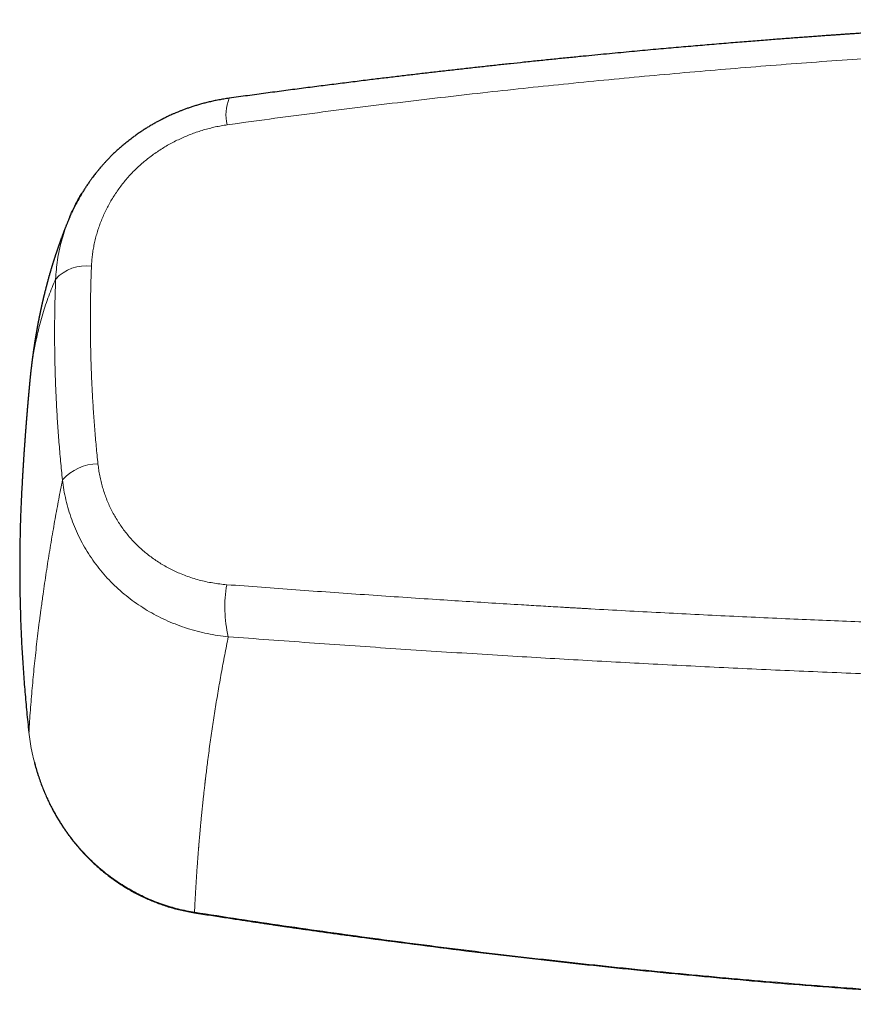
# Model space of a CAD drawing. Header units: millimetres. Extents: x 8 to 1267, y 12 to 1009.
# Tile 24 of 71: x 490 to 545, y 707 to 772. Entities that reach past the tile are written whole.
import ezdxf

# ---------------------------------------------------------------- set-up
doc = ezdxf.new("R2010")
doc.units = ezdxf.units.MM

msp = doc.modelspace()

# ---------------------------------------------------------------- linework, layer by layer
at = {"color": 7, "linetype": 'Continuous', "lineweight": 30}
msp.add_line((490.396, 748.272), (490.396, 748.276), dxfattribs=at)
at = {"color": 252, "linetype": 'Continuous', "lineweight": 0}
for centre, radius, start, end in [((506.233, 766.097), 2.814, 157.36611, 194.06399), ((494.124, 753.357), 2.708, 81.98623, 137.49058), ((494.945, 739.769), 3.173, 90.21645, 138.22893), ((512.058, 733.466), 8.71, 170.2893, 193.15217), ((501.215, 713.236), 0.12, 337.67341, 355.01203)]:
    msp.add_arc(centre, radius, start, end, dxfattribs=at)
at = {"color": 7, "linetype": 'Continuous', "lineweight": 30}
for points, knots in [([(562.462, 772.384), (562.143, 772.372), (561.206, 772.336), (559.996, 772.284), (558.831, 772.232), (558.012, 772.195), (557.203, 772.157), (556.412, 772.118), (555.647, 772.08), (554.906, 772.042), (554.19, 772.005), (553.494, 771.968), (552.831, 771.932), (552.2, 771.896), (551.601, 771.863), (551.02, 771.829), (550.456, 771.796), (549.91, 771.764), (549.381, 771.732), (548.854, 771.699), (548.33, 771.667), (547.809, 771.634), (547.31, 771.602), (546.833, 771.572), (546.447, 771.546), (546.147, 771.527), (545.928, 771.512), (545.715, 771.498), (545.507, 771.484), (545.303, 771.47), (545.095, 771.456), (544.868, 771.441), (544.616, 771.424), (544.339, 771.405), (544.043, 771.384), (543.728, 771.362), (543.394, 771.338), (543.042, 771.313), (542.67, 771.287), (542.28, 771.258), (541.872, 771.228), (541.447, 771.197), (541.006, 771.164), (540.55, 771.13), (540.076, 771.094), (539.577, 771.055), (539.054, 771.014), (538.505, 770.971), (537.937, 770.926), (537.349, 770.878), (536.742, 770.829), (536.116, 770.777), (535.489, 770.724), (534.862, 770.671), (534.237, 770.617), (533.596, 770.562), (532.939, 770.504), (532.265, 770.444), (531.576, 770.381), (530.87, 770.317), (530.147, 770.25), (529.409, 770.18), (528.655, 770.108), (527.884, 770.034), (527.05, 769.952), (526.148, 769.863), (525.178, 769.765), (524.186, 769.663), (523.225, 769.563), (522.296, 769.465), (521.402, 769.369), (520.492, 769.27), (519.566, 769.167), (518.624, 769.062), (517.685, 768.955), (516.749, 768.847), (515.818, 768.739), (514.872, 768.627), (513.913, 768.512), (512.9, 768.389), (511.835, 768.257), (510.714, 768.117), (509.577, 767.972), (508.422, 767.823), (507.249, 767.669), (506.06, 767.511), (504.853, 767.348), (504.044, 767.236), (503.636, 767.18)], [0, 0, 0, 0, 0.0161679, 0.0474315, 0.061288, 0.0752005, 0.088908, 0.1022667, 0.1152767, 0.1277147, 0.1398163, 0.1515813, 0.1630099, 0.1734365, 0.1835662, 0.1933992, 0.2029353, 0.2121746, 0.221117, 0.2297626, 0.2389299, 0.2477381, 0.256187, 0.2642769, 0.2720075, 0.2758052, 0.2795098, 0.2831213, 0.2866398, 0.2900652, 0.2935159, 0.2972235, 0.3016058, 0.3063063, 0.311325, 0.3166621, 0.3223173, 0.3282909, 0.3345827, 0.3411927, 0.348121, 0.3553676, 0.3627945, 0.3705284, 0.3785692, 0.386917, 0.3958952, 0.4052032, 0.4148411, 0.4248088, 0.4351064, 0.4457338, 0.456691, 0.4670248, 0.4776357, 0.4885237, 0.4996887, 0.5111309, 0.52285, 0.5348461, 0.5471193, 0.5596694, 0.5724964, 0.5856004, 0.5989812, 0.615107, 0.6316172, 0.6485119, 0.665791, 0.6807534, 0.6959926, 0.7115083, 0.7273006, 0.7433694, 0.7597147, 0.7753792, 0.7912893, 0.8074451, 0.8238465, 0.8404934, 0.8593624, 0.8785371, 0.8980175, 0.9178033, 0.9378946, 0.9582912, 0.978993, 1, 1, 1, 1]), ([(503.636, 767.18), (503.517, 767.163), (503.286, 767.129), (502.946, 767.069), (502.622, 767.004), (502.314, 766.934), (502.021, 766.861), (501.743, 766.786), (501.481, 766.709), (501.23, 766.631), (500.991, 766.551), (500.764, 766.471), (500.553, 766.393), (500.358, 766.317), (500.178, 766.244), (500.005, 766.171), (499.84, 766.098), (499.685, 766.028), (499.552, 765.966), (499.439, 765.912), (499.347, 765.867), (499.278, 765.833), (499.231, 765.809), (499.202, 765.794), (499.181, 765.783), (499.162, 765.773), (499.137, 765.76), (499.093, 765.738), (499.028, 765.704), (498.944, 765.659), (498.85, 765.608), (498.747, 765.552), (498.636, 765.489), (498.517, 765.42), (498.37, 765.334), (498.195, 765.227), (497.988, 765.096), (497.768, 764.952), (497.542, 764.796), (497.296, 764.619), (497.04, 764.427), (496.779, 764.22), (496.539, 764.02), (496.318, 763.827), (496.115, 763.643), (495.928, 763.465), (495.752, 763.292), (495.587, 763.123), (495.462, 762.99), (495.372, 762.892), (495.316, 762.83), (495.261, 762.768), (495.206, 762.707), (495.156, 762.649), (495.111, 762.597), (495.076, 762.556), (495.051, 762.527), (495.033, 762.505), (495.016, 762.485), (494.997, 762.462), (494.972, 762.432), (494.934, 762.386), (494.881, 762.321), (494.81, 762.233), (494.728, 762.128), (494.633, 762.005), (494.528, 761.865), (494.406, 761.697), (494.273, 761.506), (494.134, 761.298), (493.999, 761.089), (493.837, 760.825), (493.652, 760.506), (493.452, 760.13), (493.296, 759.816), (493.211, 759.626), (493.183, 759.563)], [0, 0, 0, 0, 0.02657, 0.052062, 0.076481, 0.099832, 0.122117, 0.143342, 0.163508, 0.182618, 0.201507, 0.219239, 0.235816, 0.251237, 0.265505, 0.278617, 0.292798, 0.305321, 0.316186, 0.325392, 0.332936, 0.33882, 0.342278, 0.344708, 0.34611, 0.347392, 0.349477, 0.352366, 0.358338, 0.365501, 0.373408, 0.382062, 0.391464, 0.401616, 0.41252, 0.429051, 0.447063, 0.466558, 0.487372, 0.507892, 0.533703, 0.558303, 0.581684, 0.60307, 0.623317, 0.642423, 0.660421, 0.677815, 0.694782, 0.70107, 0.707298, 0.713465, 0.719573, 0.725572, 0.730727, 0.73479, 0.737555, 0.739402, 0.741097, 0.743386, 0.746268, 0.749744, 0.756632, 0.765076, 0.775076, 0.78663, 0.799739, 0.814403, 0.83324, 0.852055, 0.870675, 0.889102, 0.921536, 0.953378, 0.984642, 1, 1, 1, 1]), ([(493.071, 759.322), (493.088, 759.365), (493.186, 759.606), (493.394, 760.032), (493.64, 760.504), (493.808, 760.776), (493.864, 760.866)], [0, 0, 0, 0, 0.082093, 0.450425, 0.818762, 1, 1, 1, 1]), ([(493.068, 759.323), (493.067, 759.321), (493.06, 759.303), (493.046, 759.27), (493.027, 759.225), (493.01, 759.186), (492.991, 759.141), (492.97, 759.09), (492.945, 759.029), (492.919, 758.966), (492.892, 758.901), (492.864, 758.831), (492.835, 758.76), (492.807, 758.689), (492.78, 758.622), (492.754, 758.557), (492.731, 758.497), (492.708, 758.44), (492.686, 758.384), (492.667, 758.333), (492.649, 758.286), (492.632, 758.244), (492.616, 758.2), (492.598, 758.154), (492.58, 758.106), (492.56, 758.053), (492.538, 757.993), (492.514, 757.929), (492.489, 757.862), (492.466, 757.8), (492.445, 757.742), (492.426, 757.687), (492.406, 757.633), (492.39, 757.587), (492.376, 757.548), (492.364, 757.514), (492.35, 757.476), (492.335, 757.434), (492.319, 757.387), (492.302, 757.339), (492.285, 757.29), (492.269, 757.242), (492.253, 757.197), (492.239, 757.157), (492.227, 757.121), (492.216, 757.088), (492.205, 757.057), (492.19, 757.013), (492.172, 756.959), (492.152, 756.898), (492.133, 756.84), (492.114, 756.783), (492.094, 756.722), (492.073, 756.659), (492.054, 756.598), (492.036, 756.542), (492.02, 756.493), (492.006, 756.449), (491.993, 756.407), (491.978, 756.361), (491.962, 756.309), (491.944, 756.252), (491.926, 756.195), (491.908, 756.136), (491.89, 756.075), (491.871, 756.013), (491.852, 755.951), (491.834, 755.89), (491.818, 755.835), (491.803, 755.786), (491.79, 755.742), (491.778, 755.699), (491.765, 755.656), (491.753, 755.613), (491.74, 755.571), (491.728, 755.527), (491.714, 755.479), (491.7, 755.428), (491.685, 755.374), (491.67, 755.321), (491.655, 755.269), (491.64, 755.216), (491.626, 755.163), (491.611, 755.108), (491.597, 755.057), (491.583, 755.005), (491.569, 754.953), (491.556, 754.903), (491.543, 754.855), (491.53, 754.806), (491.516, 754.753), (491.502, 754.7), (491.489, 754.649), (491.474, 754.592), (491.459, 754.532), (491.442, 754.466), (491.426, 754.402), (491.41, 754.339), (491.393, 754.271), (491.375, 754.198), (491.358, 754.128), (491.343, 754.066), (491.33, 754.013), (491.319, 753.965), (491.308, 753.921), (491.299, 753.88), (491.289, 753.84), (491.279, 753.798), (491.269, 753.755), (491.259, 753.709), (491.248, 753.66), (491.235, 753.606), (491.225, 753.56), (491.217, 753.524), (491.212, 753.501), (491.207, 753.483), (491.204, 753.466), (491.2, 753.45), (491.195, 753.429), (491.189, 753.402), (491.182, 753.37), (491.175, 753.337), (491.168, 753.307), (491.163, 753.28), (491.158, 753.257), (491.153, 753.234), (491.147, 753.21), (491.141, 753.183), (491.135, 753.154), (491.13, 753.128), (491.124, 753.103), (491.12, 753.081), (491.115, 753.057), (491.109, 753.032), (491.103, 753.003), (491.097, 752.972), (491.09, 752.94), (491.083, 752.906), (491.075, 752.869), (491.068, 752.831), (491.06, 752.793), (491.052, 752.755), (491.043, 752.713), (491.035, 752.672), (491.028, 752.634), (491.022, 752.606), (491.017, 752.583), (491.013, 752.562), (491.009, 752.54), (491.003, 752.513), (490.997, 752.48), (490.99, 752.444), (490.983, 752.409), (490.977, 752.377), (490.971, 752.348), (490.965, 752.317), (490.959, 752.282), (490.952, 752.246), (490.945, 752.212), (490.94, 752.182), (490.934, 752.152), (490.928, 752.121), (490.922, 752.089), (490.916, 752.055), (490.91, 752.02), (490.903, 751.982), (490.896, 751.946), (490.89, 751.912), (490.884, 751.88), (490.878, 751.848), (490.872, 751.812), (490.865, 751.773), (490.858, 751.734), (490.852, 751.7), (490.848, 751.673), (490.843, 751.649), (490.839, 751.623), (490.833, 751.59), (490.827, 751.555), (490.821, 751.522), (490.815, 751.487), (490.809, 751.449), (490.802, 751.405), (490.794, 751.36), (490.787, 751.316), (490.78, 751.273), (490.773, 751.23), (490.766, 751.19), (490.76, 751.153), (490.755, 751.12), (490.749, 751.084), (490.744, 751.05), (490.739, 751.017), (490.734, 750.987), (490.729, 750.958), (490.724, 750.927), (490.719, 750.894), (490.715, 750.863), (490.71, 750.835), (490.706, 750.809), (490.703, 750.788), (490.7, 750.771), (490.698, 750.753), (490.695, 750.732), (490.69, 750.704), (490.686, 750.671), (490.68, 750.638), (490.676, 750.605), (490.671, 750.576), (490.667, 750.548), (490.663, 750.521), (490.659, 750.492), (490.655, 750.46), (490.65, 750.429), (490.646, 750.402), (490.643, 750.379), (490.64, 750.357), (490.637, 750.334), (490.633, 750.309), (490.629, 750.28), (490.624, 750.242), (490.617, 750.195), (490.61, 750.141), (490.604, 750.098), (490.6, 750.066), (490.597, 750.042), (490.593, 750.016), (490.589, 749.987), (490.585, 749.957), (490.581, 749.927), (490.578, 749.9), (490.575, 749.879), (490.573, 749.862), (490.571, 749.846), (490.568, 749.829), (490.566, 749.808), (490.563, 749.783), (490.559, 749.756), (490.555, 749.722), (490.55, 749.685), (490.545, 749.646), (490.54, 749.607), (490.536, 749.569), (490.531, 749.53), (490.527, 749.495), (490.523, 749.462), (490.518, 749.425), (490.514, 749.386), (490.508, 749.342), (490.503, 749.297), (490.498, 749.252), (490.493, 749.208), (490.488, 749.164), (490.483, 749.122), (490.479, 749.08), (490.474, 749.037), (490.468, 748.989), (490.463, 748.938), (490.458, 748.888), (490.453, 748.841), (490.448, 748.799), (490.444, 748.758), (490.439, 748.716), (490.435, 748.668), (490.429, 748.618), (490.424, 748.568), (490.42, 748.524), (490.416, 748.486), (490.413, 748.452), (490.41, 748.417), (490.406, 748.379), (490.401, 748.332), (490.398, 748.295), (490.396, 748.276)], [0, 0, 0, 0, 0.000473, 0.005179, 0.009445, 0.013208, 0.016471, 0.022084, 0.027924, 0.033844, 0.039887, 0.046487, 0.053623, 0.060057, 0.066605, 0.072734, 0.078427, 0.083829, 0.088976, 0.094051, 0.09804, 0.102069, 0.10615, 0.110336, 0.1149, 0.119879, 0.125128, 0.131685, 0.138048, 0.1439, 0.14917, 0.154242, 0.159301, 0.164237, 0.167203, 0.17024, 0.173731, 0.177699, 0.182142, 0.186689, 0.191239, 0.195784, 0.200009, 0.20381, 0.207106, 0.209997, 0.212919, 0.215921, 0.222018, 0.228154, 0.232843, 0.238105, 0.243878, 0.24976, 0.255683, 0.26081, 0.265335, 0.269263, 0.273024, 0.276883, 0.282066, 0.287272, 0.292636, 0.297886, 0.303542, 0.309291, 0.315064, 0.320777, 0.326053, 0.330195, 0.334178, 0.338162, 0.34212, 0.345997, 0.349792, 0.353849, 0.358114, 0.362903, 0.367887, 0.372774, 0.377564, 0.382133, 0.387434, 0.392198, 0.396846, 0.401502, 0.406236, 0.411063, 0.415113, 0.419573, 0.424445, 0.429401, 0.434102, 0.438547, 0.444903, 0.45076, 0.456352, 0.461978, 0.468059, 0.474714, 0.48193, 0.486892, 0.491718, 0.496082, 0.499984, 0.503629, 0.507261, 0.510881, 0.514896, 0.519012, 0.523316, 0.528132, 0.533483, 0.535848, 0.537879, 0.539577, 0.540941, 0.542289, 0.544009, 0.546515, 0.549537, 0.552647, 0.555473, 0.557756, 0.559813, 0.56176, 0.56394, 0.566374, 0.569046, 0.571513, 0.573586, 0.575655, 0.577619, 0.579882, 0.582446, 0.585282, 0.588225, 0.59125, 0.594355, 0.598116, 0.601433, 0.604622, 0.608368, 0.612694, 0.615807, 0.618385, 0.620423, 0.621989, 0.623867, 0.626285, 0.629242, 0.632771, 0.635958, 0.638786, 0.641266, 0.64381, 0.647094, 0.650562, 0.653578, 0.656117, 0.65868, 0.661442, 0.664404, 0.667336, 0.6705, 0.673894, 0.677318, 0.680347, 0.682985, 0.685767, 0.688954, 0.692543, 0.696224, 0.699286, 0.7017, 0.703389, 0.705724, 0.708769, 0.712099, 0.715042, 0.717588, 0.72147, 0.725226, 0.729387, 0.73343, 0.736961, 0.740706, 0.744868, 0.747655, 0.750623, 0.753772, 0.756997, 0.759913, 0.762441, 0.764888, 0.767674, 0.770807, 0.773453, 0.776067, 0.778309, 0.780177, 0.781671, 0.782955, 0.784895, 0.787355, 0.790334, 0.793467, 0.79637, 0.798976, 0.801286, 0.803568, 0.806164, 0.809075, 0.811966, 0.814378, 0.816306, 0.818076, 0.820097, 0.822374, 0.824904, 0.827575, 0.832508, 0.837442, 0.841869, 0.843789, 0.845874, 0.848187, 0.850727, 0.853494, 0.856252, 0.858602, 0.860538, 0.861923, 0.863135, 0.864648, 0.866496, 0.868678, 0.871183, 0.873671, 0.877582, 0.880932, 0.88408, 0.887816, 0.891113, 0.894254, 0.897153, 0.899811, 0.903792, 0.907615, 0.911409, 0.915655, 0.919305, 0.923176, 0.927065, 0.930453, 0.934104, 0.938414, 0.943118, 0.947522, 0.951605, 0.955329, 0.958684, 0.962227, 0.966529, 0.971082, 0.975576, 0.979599, 0.982406, 0.985447, 0.988851, 0.992528, 0.996243, 1, 1, 1, 1]), ([(490.396, 748.271), (490.395, 748.269), (490.394, 748.254), (490.391, 748.222), (490.387, 748.18), (490.384, 748.142), (490.381, 748.11), (490.378, 748.077), (490.374, 748.038), (490.37, 747.992), (490.365, 747.941), (490.361, 747.892), (490.357, 747.852), (490.354, 747.821), (490.351, 747.791), (490.348, 747.756), (490.345, 747.716), (490.341, 747.674), (490.337, 747.633), (490.334, 747.594), (490.33, 747.557), (490.327, 747.518), (490.323, 747.476), (490.319, 747.434), (490.316, 747.394), (490.312, 747.358), (490.31, 747.325), (490.307, 747.296), (490.304, 747.267), (490.301, 747.231), (490.298, 747.191), (490.294, 747.152), (490.292, 747.121), (490.289, 747.095), (490.287, 747.069), (490.284, 747.039), (490.281, 747.003), (490.278, 746.966), (490.275, 746.933), (490.273, 746.902), (490.27, 746.874), (490.268, 746.844), (490.265, 746.808), (490.261, 746.765), (490.257, 746.714), (490.252, 746.663), (490.248, 746.617), (490.245, 746.576), (490.242, 746.537), (490.238, 746.496), (490.235, 746.453), (490.231, 746.412), (490.228, 746.377), (490.226, 746.347), (490.223, 746.313), (490.22, 746.27), (490.216, 746.224), (490.212, 746.181), (490.209, 746.143), (490.206, 746.105), (490.203, 746.062), (490.199, 746.012), (490.194, 745.957), (490.19, 745.903), (490.186, 745.858), (490.183, 745.82), (490.18, 745.785), (490.177, 745.745), (490.174, 745.701), (490.17, 745.66), (490.168, 745.627), (490.166, 745.598), (490.163, 745.567), (490.16, 745.53), (490.157, 745.49), (490.154, 745.45), (490.151, 745.413), (490.148, 745.378), (490.146, 745.342), (490.142, 745.3), (490.139, 745.253), (490.135, 745.204), (490.132, 745.161), (490.128, 745.116), (490.125, 745.067), (490.12, 745.001), (490.114, 744.931), (490.109, 744.859), (490.104, 744.792), (490.099, 744.722), (490.094, 744.654), (490.09, 744.599), (490.087, 744.554), (490.084, 744.512), (490.081, 744.472), (490.078, 744.438), (490.076, 744.412), (490.075, 744.386), (490.073, 744.358), (490.07, 744.325), (490.067, 744.284), (490.064, 744.237), (490.06, 744.187), (490.056, 744.124), (490.051, 744.048), (490.044, 743.951), (490.037, 743.852), (490.03, 743.75), (490.024, 743.657), (490.017, 743.553), (490.01, 743.457), (490.005, 743.378), (490.002, 743.325), (489.999, 743.282), (489.996, 743.231), (489.992, 743.179), (489.989, 743.133), (489.987, 743.094), (489.985, 743.063), (489.983, 743.038), (489.982, 743.016), (489.98, 742.992), (489.978, 742.961), (489.976, 742.922), (489.973, 742.883), (489.971, 742.846), (489.969, 742.811), (489.966, 742.775), (489.964, 742.734), (489.961, 742.687), (489.958, 742.641), (489.956, 742.601), (489.954, 742.571), (489.952, 742.542), (489.95, 742.51), (489.947, 742.468), (489.945, 742.42), (489.942, 742.373), (489.939, 742.332), (489.937, 742.291), (489.934, 742.243), (489.931, 742.193), (489.928, 742.149), (489.926, 742.118), (489.925, 742.093), (489.923, 742.067), (489.922, 742.039), (489.92, 742.006), (489.918, 741.966), (489.915, 741.92), (489.912, 741.872), (489.91, 741.83), (489.908, 741.795), (489.906, 741.765), (489.905, 741.745), (489.904, 741.736), (489.904, 741.735)], [0, 0, 0, 0, 0.001174, 0.006703, 0.014346, 0.019922, 0.024013, 0.028867, 0.034668, 0.041592, 0.049835, 0.057623, 0.063604, 0.067741, 0.071886, 0.077127, 0.083308, 0.089908, 0.09625, 0.101934, 0.107387, 0.112895, 0.119614, 0.126247, 0.131996, 0.137688, 0.142474, 0.146854, 0.15086, 0.155946, 0.162919, 0.168871, 0.173633, 0.177206, 0.180725, 0.185313, 0.190971, 0.196818, 0.202019, 0.20621, 0.210498, 0.214989, 0.219871, 0.226676, 0.234766, 0.242944, 0.249782, 0.255726, 0.261384, 0.267587, 0.274438, 0.281054, 0.286219, 0.290131, 0.294974, 0.301353, 0.309739, 0.315897, 0.321165, 0.326931, 0.333415, 0.341075, 0.349959, 0.358231, 0.365219, 0.370543, 0.375534, 0.381536, 0.388833, 0.395366, 0.400336, 0.404011, 0.408635, 0.414447, 0.42094, 0.426828, 0.432657, 0.437923, 0.442983, 0.449284, 0.456991, 0.464733, 0.471349, 0.476855, 0.485353, 0.493692, 0.507475, 0.51742, 0.526668, 0.538177, 0.549446, 0.557986, 0.563375, 0.570359, 0.576995, 0.581897, 0.585605, 0.589516, 0.593795, 0.598829, 0.604961, 0.612407, 0.620718, 0.627824, 0.641102, 0.656071, 0.672543, 0.68664, 0.703032, 0.715664, 0.734621, 0.747253, 0.752687, 0.759151, 0.767314, 0.776015, 0.783233, 0.788952, 0.793893, 0.797479, 0.800805, 0.804213, 0.808979, 0.815221, 0.82184, 0.827118, 0.832468, 0.837891, 0.844044, 0.851355, 0.859763, 0.86545, 0.869946, 0.873843, 0.878788, 0.884878, 0.89349, 0.900815, 0.907126, 0.912593, 0.919728, 0.929547, 0.935457, 0.940077, 0.943833, 0.94786, 0.952221, 0.957049, 0.962867, 0.970948, 0.978747, 0.985267, 0.990531, 0.995144, 0.999378, 1, 1, 1, 1]), ([(489.906, 741.734), (489.893, 741.521), (489.854, 740.863), (489.808, 739.768), (489.767, 738.449), (489.744, 737.137), (489.739, 735.826), (489.751, 734.506), (489.781, 733.177), (489.829, 731.839), (489.896, 730.501), (489.981, 729.164), (490.084, 727.826), (490.205, 726.489), (490.3, 725.598), (490.348, 725.153)], [0, 0, 0, 0, 0.038577, 0.119044, 0.198033, 0.276996, 0.355945, 0.434894, 0.515468, 0.596069, 0.676713, 0.757414, 0.838186, 0.919043, 1, 1, 1, 1]), ([(489.912, 741.882), (489.91, 741.85), (489.906, 741.78), (489.901, 741.677), (489.898, 741.606), (489.896, 741.573)], [0, 0, 0, 0, 0.311349, 0.682638, 1, 1, 1, 1]), ([(490.715, 723.173), (490.733, 723.099), (490.785, 722.894), (490.881, 722.565), (491.003, 722.179), (491.136, 721.799), (491.278, 721.426), (491.425, 721.072), (491.574, 720.737), (491.727, 720.415), (491.884, 720.106), (492.043, 719.811), (492.199, 719.536), (492.353, 719.281), (492.501, 719.044), (492.642, 718.83), (492.774, 718.636), (492.897, 718.462), (493.018, 718.297), (493.142, 718.13), (493.282, 717.951), (493.438, 717.757), (493.613, 717.547), (493.806, 717.327), (494.016, 717.098), (494.245, 716.86), (494.488, 716.619), (494.745, 716.378), (495.016, 716.138), (495.306, 715.894), (495.617, 715.649), (495.926, 715.42), (496.232, 715.207), (496.531, 715.011), (496.844, 714.817), (497.173, 714.627), (497.517, 714.442), (497.877, 714.263), (498.236, 714.098), (498.593, 713.947), (498.947, 713.81), (499.313, 713.681), (499.692, 713.56), (500.083, 713.45), (500.486, 713.35), (500.901, 713.262), (501.183, 713.214), (501.326, 713.191)], [0, 0, 0, 0, 0.0147674, 0.0411116, 0.0665623, 0.0935301, 0.1194249, 0.1442496, 0.1680068, 0.1906981, 0.2136011, 0.2353073, 0.2558168, 0.2751295, 0.2932445, 0.3101609, 0.3250116, 0.3387941, 0.351576, 0.3648496, 0.3792237, 0.3956757, 0.4133749, 0.4323275, 0.4525169, 0.4739153, 0.4965211, 0.5189402, 0.5424313, 0.5669943, 0.5926299, 0.6193393, 0.6418102, 0.6649913, 0.6888846, 0.7134925, 0.738818, 0.7648648, 0.7916375, 0.8156635, 0.8402538, 0.8654135, 0.8911486, 0.9174661, 0.9443739, 0.9718816, 1, 1, 1, 1]), ([(501.326, 713.191), (501.512, 713.161), (501.877, 713.104), (502.415, 713.021), (502.934, 712.941), (503.434, 712.864), (503.914, 712.791), (504.367, 712.722), (504.793, 712.658), (505.193, 712.598), (505.576, 712.541), (505.942, 712.486), (506.29, 712.435), (506.621, 712.386), (506.936, 712.34), (507.232, 712.297), (507.512, 712.256), (507.774, 712.218), (508.017, 712.183), (508.247, 712.15), (508.472, 712.118), (508.927, 712.053), (509.62, 711.954), (510.554, 711.823), (511.502, 711.692), (513.283, 711.449), (515.894, 711.103), (519.21, 710.686), (522.405, 710.303), (525.48, 709.953), (528.557, 709.62), (531.654, 709.303), (534.772, 709.003), (537.91, 708.718), (541.05, 708.452), (544.191, 708.205), (546.502, 708.036), (547.98, 707.933), (548.625, 707.889), (549.271, 707.846), (549.916, 707.804), (550.559, 707.762), (551.18, 707.723), (551.776, 707.685), (552.344, 707.651), (552.897, 707.617), (553.435, 707.585), (553.85, 707.561), (554.149, 707.544), (554.344, 707.533), (554.552, 707.521), (554.775, 707.508), (555.012, 707.495), (555.264, 707.481), (555.531, 707.466), (555.817, 707.451), (556.122, 707.434), (556.448, 707.417), (556.79, 707.399), (557.148, 707.38), (557.522, 707.361), (557.912, 707.341), (558.318, 707.321), (558.74, 707.3), (559.177, 707.279), (559.631, 707.257), (560.101, 707.235), (560.617, 707.211), (561.182, 707.186), (561.797, 707.159), (562.311, 707.137), (562.62, 707.124), (562.716, 707.12)], [0, 0, 0, 0, 0.009142, 0.017968, 0.026476, 0.034666, 0.04254, 0.050097, 0.056931, 0.063484, 0.069755, 0.075745, 0.081452, 0.086878, 0.092022, 0.096885, 0.101466, 0.105766, 0.109715, 0.113413, 0.117072, 0.120744, 0.135794, 0.151075, 0.166587, 0.18229, 0.238445, 0.294599, 0.344737, 0.394875, 0.445014, 0.495152, 0.546202, 0.597252, 0.648302, 0.699352, 0.750403, 0.760885, 0.771368, 0.78185, 0.792332, 0.802813, 0.813126, 0.822596, 0.831821, 0.840801, 0.849535, 0.858023, 0.860968, 0.864114, 0.867495, 0.871112, 0.874965, 0.879054, 0.883378, 0.887938, 0.892967, 0.898256, 0.903804, 0.90961, 0.915675, 0.921999, 0.928581, 0.935423, 0.942524, 0.949883, 0.957502, 0.96538, 0.974997, 0.984974, 0.995311, 1, 1, 1, 1])]:
    msp.add_open_spline(points, degree=3, knots=knots, dxfattribs=at)
at = {"color": 252, "linetype": 'Continuous', "lineweight": 0}
for points, knots in [([(503.503, 765.413), (504.442, 765.543), (506.318, 765.803), (509.138, 766.177), (511.961, 766.538), (514.788, 766.886), (517.619, 767.22), (520.399, 767.536), (523.128, 767.832), (525.806, 768.111), (528.486, 768.378), (531.169, 768.632), (533.854, 768.875), (536.541, 769.106), (539.23, 769.325), (541.922, 769.531), (544.615, 769.725), (547.293, 769.906), (549.957, 770.074), (552.606, 770.229), (555.257, 770.373), (557.025, 770.459), (557.909, 770.501)], [0, 0, 0, 0, 0.052232, 0.104471, 0.156715, 0.208965, 0.26122, 0.31348, 0.362757, 0.412038, 0.461322, 0.510608, 0.559896, 0.609187, 0.658478, 0.707771, 0.757064, 0.806357, 0.854769, 0.903181, 0.951591, 1, 1, 1, 1]), ([(503.503, 765.413), (503.371, 765.393), (503.107, 765.353), (502.713, 765.275), (502.32, 765.183), (501.931, 765.075), (501.547, 764.955), (501.172, 764.822), (500.804, 764.676), (500.441, 764.518), (500.081, 764.345), (499.726, 764.159), (499.376, 763.959), (499.036, 763.747), (498.703, 763.522), (498.38, 763.286), (498.069, 763.04), (497.77, 762.784), (497.483, 762.519), (497.205, 762.241), (496.937, 761.953), (496.681, 761.652), (496.436, 761.341), (496.204, 761.022), (495.988, 760.697), (495.787, 760.368), (495.6, 760.034), (495.428, 759.694), (495.268, 759.346), (495.121, 758.99), (494.989, 758.628), (494.872, 758.263), (494.77, 757.893), (494.684, 757.522), (494.614, 757.151), (494.56, 756.78), (494.521, 756.409), (494.508, 756.162), (494.501, 756.038)], [0, 0, 0, 0, 0.0280905, 0.0561678, 0.0842764, 0.112461, 0.1406227, 0.1681377, 0.1956179, 0.223105, 0.250641, 0.2787214, 0.3066904, 0.3345939, 0.3624778, 0.3905439, 0.418131, 0.4456006, 0.4729999, 0.5003765, 0.5282723, 0.5561678, 0.584113, 0.6121575, 0.6401615, 0.6675161, 0.6948723, 0.7222745, 0.7497664, 0.7777574, 0.8056875, 0.833602, 0.861546, 0.8896662, 0.9173104, 0.944885, 0.9724337, 1, 1, 1, 1]), ([(492.127, 755.186), (492.14, 755.399), (492.165, 755.824), (492.246, 756.457), (492.358, 757.083), (492.504, 757.697), (492.681, 758.298), (492.868, 758.84), (493.01, 759.177), (493.071, 759.322)], [0, 0, 0, 0, 0.151176, 0.3016, 0.450997, 0.599094, 0.745627, 0.89034, 1, 1, 1, 1]), ([(494.501, 756.038), (494.486, 755.633), (494.457, 754.824), (494.434, 753.606), (494.426, 752.387), (494.435, 751.167), (494.461, 749.945), (494.503, 748.745), (494.56, 747.568), (494.63, 746.413), (494.716, 745.256), (494.815, 744.099), (494.894, 743.328), (494.933, 742.942)], [0, 0, 0, 0, 0.093392, 0.186744, 0.280065, 0.373366, 0.466656, 0.559944, 0.647908, 0.735888, 0.823892, 0.911926, 1, 1, 1, 1]), ([(490.396, 748.276), (490.399, 748.31), (490.407, 748.394), (490.419, 748.509), (490.431, 748.623), (490.441, 748.718), (490.45, 748.793), (490.455, 748.837), (490.456, 748.852), (490.457, 748.855), (490.458, 748.865), (490.46, 748.885), (490.464, 748.914), (490.468, 748.949), (490.472, 748.988), (490.478, 749.031), (490.484, 749.079), (490.49, 749.131), (490.497, 749.188), (490.505, 749.251), (490.514, 749.32), (490.525, 749.396), (490.536, 749.477), (490.548, 749.563), (490.561, 749.654), (490.574, 749.742), (490.587, 749.824), (490.595, 749.88), (490.601, 749.918), (490.604, 749.936), (490.607, 749.954), (490.61, 749.972), (490.613, 749.99), (490.615, 750.007), (490.622, 750.045), (490.631, 750.104), (490.647, 750.2), (490.666, 750.309), (490.687, 750.43), (490.708, 750.545), (490.729, 750.656), (490.749, 750.759), (490.767, 750.855), (490.785, 750.944), (490.798, 751.008), (490.806, 751.046), (490.809, 751.062), (490.813, 751.077), (490.816, 751.092), (490.819, 751.107), (490.822, 751.122), (490.832, 751.167), (490.87, 751.346), (490.957, 751.73), (491.096, 752.281), (491.27, 752.892), (491.46, 753.487), (491.666, 754.069), (491.887, 754.637), (492.047, 755.003), (492.127, 755.186)], [0, 0, 0, 0, 0.013424, 0.032151, 0.044815, 0.05772, 0.069276, 0.074419, 0.07479, 0.075082, 0.075621, 0.078864, 0.082731, 0.08722, 0.092331, 0.098066, 0.104304, 0.111143, 0.118582, 0.126622, 0.135979, 0.146036, 0.156794, 0.168251, 0.180409, 0.193268, 0.203223, 0.21356, 0.215934, 0.218326, 0.220738, 0.223169, 0.225619, 0.228089, 0.230051, 0.241157, 0.25202, 0.26914, 0.28562, 0.301461, 0.316664, 0.331227, 0.344243, 0.356703, 0.368606, 0.370788, 0.372951, 0.375094, 0.377216, 0.379319, 0.381403, 0.383615, 0.398137, 0.457068, 0.547634, 0.638167, 0.728669, 0.819141, 0.909585, 1, 1, 1, 1]), ([(492.579, 741.882), (492.536, 742.298), (492.45, 743.129), (492.343, 744.376), (492.252, 745.621), (492.178, 746.866), (492.121, 748.109), (492.083, 749.328), (492.06, 750.521), (492.054, 751.69), (492.062, 752.857), (492.085, 754.023), (492.113, 754.799), (492.127, 755.186)], [0, 0, 0, 0, 0.093417, 0.186789, 0.280124, 0.373433, 0.466725, 0.56001, 0.647968, 0.735938, 0.823927, 0.911945, 1, 1, 1, 1]), ([(494.933, 742.942), (494.949, 742.81), (494.98, 742.547), (495.049, 742.155), (495.134, 741.767), (495.237, 741.384), (495.356, 741.007), (495.492, 740.637), (495.643, 740.274), (495.811, 739.917), (495.994, 739.569), (496.193, 739.229), (496.406, 738.899), (496.635, 738.577), (496.878, 738.266), (497.135, 737.966), (497.406, 737.677), (497.69, 737.401), (497.985, 737.139), (498.293, 736.889), (498.612, 736.652), (498.941, 736.43), (499.279, 736.222), (499.625, 736.029), (499.98, 735.851), (500.361, 735.68), (500.768, 735.518), (501.2, 735.369), (501.642, 735.241), (502.091, 735.132), (502.546, 735.045), (503.007, 734.977), (503.317, 734.949), (503.473, 734.935)], [0, 0, 0, 0, 0.0313611, 0.0626983, 0.0940676, 0.1255248, 0.1567863, 0.1880028, 0.2192285, 0.2505178, 0.2818143, 0.3130337, 0.3442312, 0.3754617, 0.4069069, 0.4382496, 0.4695476, 0.500859, 0.5321057, 0.5633334, 0.5945985, 0.6259575, 0.6569937, 0.6880246, 0.7191046, 0.750288, 0.7857967, 0.8213017, 0.8568823, 0.8926185, 0.9283684, 0.964136, 1, 1, 1, 1]), ([(490.348, 725.153), (490.364, 725.397), (490.395, 725.883), (490.448, 726.615), (490.505, 727.345), (490.568, 728.073), (490.635, 728.799), (490.706, 729.522), (490.783, 730.249), (490.864, 730.979), (490.95, 731.713), (491.016, 732.248), (491.058, 732.584), (491.076, 732.721), (491.094, 732.858), (491.112, 732.995), (491.13, 733.135), (491.149, 733.282), (491.182, 733.526), (491.228, 733.865), (491.302, 734.396), (491.393, 735.027), (491.503, 735.758), (491.615, 736.483), (491.731, 737.203), (491.85, 737.916), (491.969, 738.611), (492.088, 739.287), (492.208, 739.944), (492.329, 740.595), (492.452, 741.24), (492.537, 741.669), (492.579, 741.882)], [0, 0, 0, 0, 0.04711, 0.093769, 0.139974, 0.185726, 0.231023, 0.275865, 0.32025, 0.365342, 0.409952, 0.454077, 0.462343, 0.470592, 0.478824, 0.487039, 0.495236, 0.503931, 0.513319, 0.539006, 0.5645, 0.607943, 0.650813, 0.693109, 0.73483, 0.775976, 0.816544, 0.854265, 0.891472, 0.928164, 0.96434, 1, 1, 1, 1]), ([(492.579, 741.882), (492.607, 741.659), (492.664, 741.211), (492.8, 740.549), (492.972, 739.897), (493.184, 739.256), (493.432, 738.628), (493.718, 738.016), (494.038, 737.421), (494.394, 736.845), (494.784, 736.289), (495.206, 735.756), (495.661, 735.247), (496.147, 734.765), (496.661, 734.312), (497.199, 733.89), (497.761, 733.499), (498.344, 733.14), (498.946, 732.814), (499.567, 732.521), (500.204, 732.261), (500.855, 732.035), (501.52, 731.843), (502.196, 731.687), (502.881, 731.563), (503.345, 731.51), (503.576, 731.484)], [0, 0, 0, 0, 0.041826, 0.083626, 0.125414, 0.167201, 0.208994, 0.250798, 0.292617, 0.334455, 0.376319, 0.418217, 0.46016, 0.502165, 0.544104, 0.585863, 0.62748, 0.668986, 0.710412, 0.751782, 0.79312, 0.834446, 0.875778, 0.917136, 0.958537, 1, 1, 1, 1]), ([(503.473, 734.935), (504.238, 734.877), (505.765, 734.762), (508.054, 734.594), (510.333, 734.431), (512.604, 734.273), (514.865, 734.119), (517.028, 733.976), (519.092, 733.843), (521.06, 733.719), (522.799, 733.613), (524.311, 733.523), (525.267, 733.467), (525.888, 733.431), (526.176, 733.414), (526.464, 733.398), (526.752, 733.381), (527.04, 733.365), (527.328, 733.349), (528.289, 733.294), (529.922, 733.204), (532.226, 733.082), (534.523, 732.964), (536.813, 732.852), (539.097, 732.745), (541.33, 732.645), (543.514, 732.552), (545.649, 732.465), (547.777, 732.383), (549.899, 732.305), (551.313, 732.256), (552.018, 732.232)], [0, 0, 0, 0, 0.047871, 0.095488, 0.142852, 0.189967, 0.236834, 0.283456, 0.324281, 0.364919, 0.405372, 0.43197, 0.458488, 0.46443, 0.470368, 0.476302, 0.482232, 0.488158, 0.49408, 0.499998, 0.547534, 0.594885, 0.642053, 0.68904, 0.735849, 0.782481, 0.826288, 0.869942, 0.913444, 0.956796, 1, 1, 1, 1]), ([(501.334, 713.226), (501.336, 713.264), (501.34, 713.344), (501.346, 713.467), (501.353, 713.596), (501.36, 713.732), (501.367, 713.875), (501.375, 714.022), (501.383, 714.173), (501.392, 714.327), (501.401, 714.486), (501.41, 714.652), (501.42, 714.82), (501.43, 714.99), (501.441, 715.162), (501.45, 715.308), (501.458, 715.426), (501.463, 715.515), (501.469, 715.604), (501.475, 715.691), (501.483, 715.811), (501.493, 715.961), (501.505, 716.14), (501.517, 716.312), (501.529, 716.477), (501.541, 716.635), (501.552, 716.787), (501.563, 716.931), (501.574, 717.066), (501.583, 717.184), (501.591, 717.285), (501.598, 717.369), (501.603, 717.436), (501.607, 717.487), (501.61, 717.523), (501.613, 717.557), (501.616, 717.594), (501.624, 717.695), (501.638, 717.863), (501.658, 718.095), (501.678, 718.333), (501.7, 718.579), (501.723, 718.833), (501.747, 719.095), (501.773, 719.363), (501.799, 719.638), (501.827, 719.918), (501.856, 720.202), (501.886, 720.492), (501.918, 720.787), (501.952, 721.102), (501.99, 721.436), (502.018, 721.684), (502.036, 721.833), (502.041, 721.878), (502.046, 721.923), (502.052, 721.969), (502.057, 722.014), (502.062, 722.06), (502.074, 722.161), (502.12, 722.538), (502.213, 723.286), (502.356, 724.354), (502.524, 725.522), (502.705, 726.698), (502.9, 727.882), (503.11, 729.074), (503.333, 730.274), (503.495, 731.081), (503.576, 731.484)], [0, 0, 0, 0, 0.006748, 0.013881, 0.0214, 0.029304, 0.037594, 0.046269, 0.054801, 0.063676, 0.072893, 0.082453, 0.092356, 0.101907, 0.111757, 0.121906, 0.12691, 0.132078, 0.137159, 0.142153, 0.147059, 0.157695, 0.167894, 0.177658, 0.186985, 0.196034, 0.204631, 0.212777, 0.22047, 0.227711, 0.232735, 0.237515, 0.242052, 0.244106, 0.246107, 0.248053, 0.249946, 0.252397, 0.26513, 0.278187, 0.291568, 0.305273, 0.319559, 0.334182, 0.349141, 0.364435, 0.380066, 0.395744, 0.411747, 0.428073, 0.444724, 0.463758, 0.483198, 0.485671, 0.48815, 0.490636, 0.493128, 0.495626, 0.498131, 0.500547, 0.512301, 0.560005, 0.62286, 0.685711, 0.748561, 0.811342, 0.874174, 0.937059, 1, 1, 1, 1]), ([(503.576, 731.484), (504.471, 731.417), (506.261, 731.282), (508.951, 731.087), (511.643, 730.897), (514.338, 730.713), (517.036, 730.535), (519.737, 730.363), (522.367, 730.201), (524.923, 730.049), (527.407, 729.907), (529.894, 729.771), (532.383, 729.639), (534.874, 729.513), (537.368, 729.393), (539.865, 729.278), (542.364, 729.169), (544.866, 729.065), (547.37, 728.967), (549.876, 728.876), (552.338, 728.791), (554.754, 728.715), (557.124, 728.645), (559.497, 728.58), (561.872, 728.521), (563.456, 728.487), (564.249, 728.469)], [0, 0, 0, 0, 0.044866, 0.08971, 0.134534, 0.179341, 0.224133, 0.268912, 0.313681, 0.354711, 0.395737, 0.436759, 0.477779, 0.5188, 0.559823, 0.60085, 0.641884, 0.682925, 0.723976, 0.765038, 0.806114, 0.844857, 0.883616, 0.922391, 0.961185, 1, 1, 1, 1]), ([(490.348, 725.153), (490.374, 724.947), (490.425, 724.535), (490.536, 723.923), (490.671, 723.317), (490.833, 722.718), (491.02, 722.126), (491.233, 721.544), (491.461, 720.996), (491.701, 720.48), (491.948, 719.998), (492.215, 719.525), (492.5, 719.062), (492.804, 718.611), (493.126, 718.171), (493.466, 717.744), (493.824, 717.33), (494.199, 716.932), (494.589, 716.549), (494.995, 716.184), (495.416, 715.836), (495.85, 715.507), (496.296, 715.196), (496.756, 714.904), (497.227, 714.632), (497.709, 714.379), (498.201, 714.148), (498.703, 713.938), (499.214, 713.749), (499.733, 713.583), (500.26, 713.439), (500.794, 713.317), (501.154, 713.256), (501.334, 713.226)], [0, 0, 0, 0, 0.035732, 0.071417, 0.107064, 0.142679, 0.178271, 0.213846, 0.249415, 0.28054, 0.311675, 0.342827, 0.374007, 0.405224, 0.436491, 0.467822, 0.49923, 0.530656, 0.562032, 0.593365, 0.624662, 0.655928, 0.687169, 0.718392, 0.749604, 0.780811, 0.812022, 0.843246, 0.874495, 0.905779, 0.937114, 0.968515, 1, 1, 1, 1]), ([(562.718, 707.153), (561.643, 707.199), (559.494, 707.292), (556.271, 707.456), (553.049, 707.638), (549.83, 707.839), (546.612, 708.06), (543.458, 708.294), (540.366, 708.543), (537.338, 708.803), (534.31, 709.08), (531.285, 709.374), (528.261, 709.686), (525.239, 710.014), (522.218, 710.36), (519.199, 710.722), (516.181, 711.102), (513.184, 711.496), (510.205, 711.905), (507.246, 712.328), (504.289, 712.766), (502.319, 713.072), (501.334, 713.226)], [0, 0, 0, 0, 0.0523002, 0.1045863, 0.15686, 0.2091232, 0.2613778, 0.3136254, 0.3628829, 0.4121374, 0.4613905, 0.5106438, 0.5598987, 0.6091569, 0.6584199, 0.7076892, 0.7569663, 0.8062529, 0.8546701, 0.9030994, 0.9515422, 1, 1, 1, 1])]:
    msp.add_open_spline(points, degree=3, knots=knots, dxfattribs=at)

doc.saveas('drawing.dxf')
